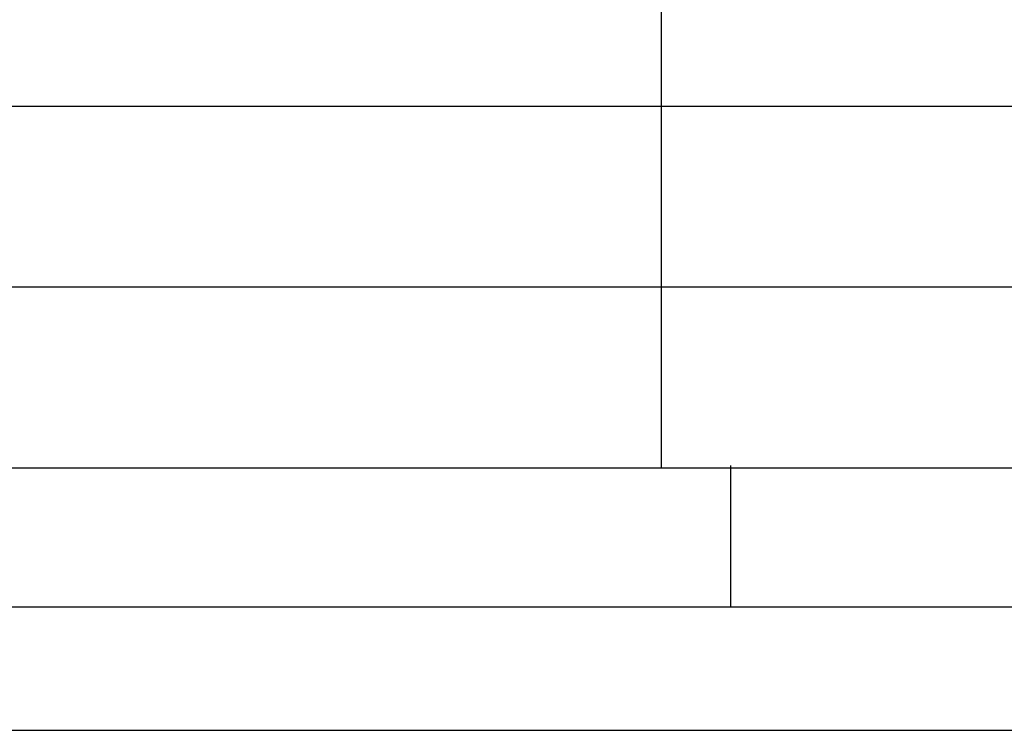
# Model space of a CAD drawing. Header units: millimetres. Extents: x 0 to 594, y 1 to 420.
# Tile 124 of 202: x 419 to 454, y 1 to 26. Entities that reach past the tile are written whole.
import ezdxf

# ---------------------------------------------------------------- set-up
doc = ezdxf.new("R2010")
doc.units = ezdxf.units.MM
doc.header["$LTSCALE"] = 32.67
doc.layers.add('61765N-2-A-2_DXF_FORMAT', color=7, linetype='CONTINUOUS')

msp = doc.modelspace()

# ---------------------------------------------------------------- linework, layer by layer
at = {"layer": '61765N-2-A-2_DXF_FORMAT', "color": 2, "linetype": 'Continuous'}
for p, q in [((441.75, 40.75), (441.75, 10)), ((409, 23), (474.5, 23)), ((409, 16.5), (474.5, 16.5)), ((409, 10), (584, 10)), ((444.25, 5), (444.25, 10.0797)), ((20, 5), (589, 5)), ((0, 0.5605), (594, 0.5605))]:
    msp.add_line(p, q, dxfattribs=at)
at = {"layer": '61765N-2-A-2_DXF_FORMAT', "color": 7, "linetype": 'Continuous'}
msp.add_line((25, 10), (584, 10), dxfattribs=at)

doc.saveas('drawing.dxf')
